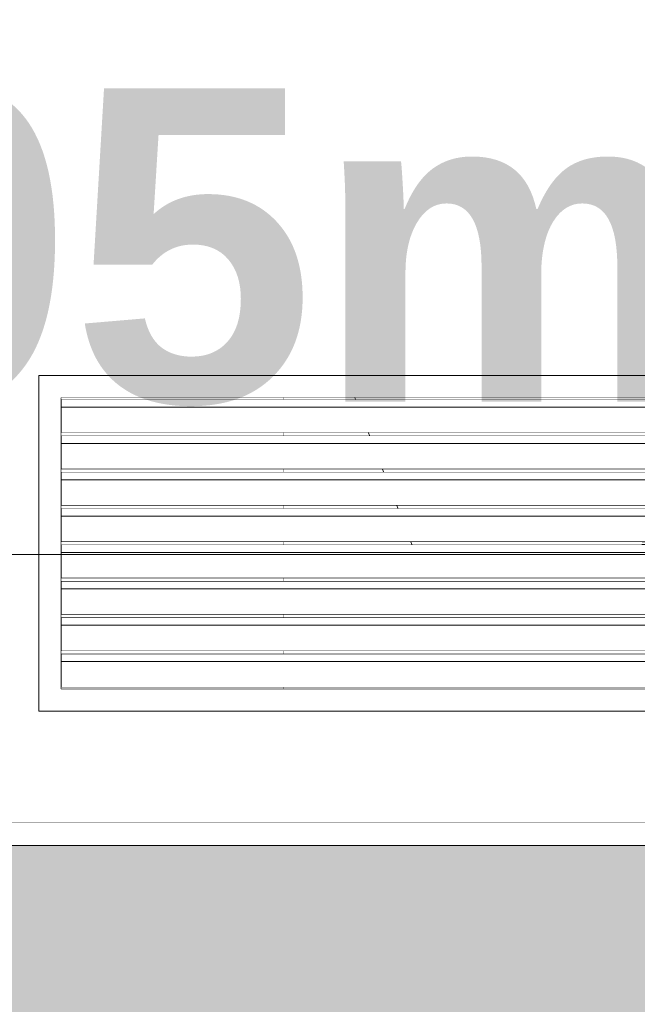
# Model space of a CAD drawing. Header units: millimetres. Extents: x -12989 to 381814, y -50461 to 30884.
# Tile 43 of 111: x 367152 to 367428, y -46032 to -45592. Entities that reach past the tile are written whole.
import ezdxf

# ---------------------------------------------------------------- set-up
doc = ezdxf.new("R2010")
doc.units = ezdxf.units.MM
doc.header["$MEASUREMENT"] = 0
doc.linetypes.add('Wipeout_Contour', pattern=[1000, 0, -1000])
for name, color, linetype in [('04-ŚCIANY DZIAŁOWE', 7, 'Continuous'), ('A__STROPY', 7, 'Continuous'), ('Nowe_04-ŚCIANY DZIAŁOWE', 7, 'Continuous'), ('Nowe_A_WN_WYPOSAZENIE', 7, 'Continuous'), ('Nowe_A_WYM', 7, 'Continuous'), ('Nowe_Drzwi Archicad', 7, 'Continuous')]:
    doc.layers.add(name, color=color, linetype=linetype)
doc.layers.add('A__STROPY_Nr_pióra__170', color=7, linetype='Continuous', lineweight=5, true_color=0x6a6a6a)
for name, color, linetype, lineweight in [('A__STROPY_Nr_pióra__49', 7, 'Continuous', 15), ('Nowe_A_WN_WYPOSAZENIE_Nr_pióra__1', 7, 'Continuous', 13), ('Nowe_A_WYM_Nr_pióra__1', 7, 'Continuous', 13), ('Nowe_A_WYM_Nr_pióra__45', 7, 'Continuous', 15), ('Nowe_A_WYM_Nr_pióra__85', 7, 'Continuous', 13), ('Nowe_Drzwi Archicad_Nr_pióra__3', 7, 'Continuous', 13)]:
    doc.layers.add(name, color=color, linetype=linetype, lineweight=lineweight)
doc.styles.add('STYL_AUTOMATYCZNY_4', font='arial.ttf')
doc.styles.add('STYL_AUTOMATYCZNY_5', font='arial.ttf')
doc.dimstyles.new('STYL_AUTOMATYCZNY__2', dxfattribs={"dimtxt": 139.999998, "dimasz": 57, "dimexe": 0.18, "dimexo": 0.0625, "dimgap": 0, "dimtad": 1, "dimdec": 0, "dimlfac": 0.1, "dimzin": 0, "dimdsep": 46, "dimtxsty": 'STYL_AUTOMATYCZNY_4', "dimblk": 'ARROWHEAD_6', "dimblk1": 'ARROWHEAD_6', "dimblk2": 'ARROWHEAD_6', "dimcen": 0.09, "dimse1": 1, "dimse2": 1, "dimclrd": 7, "dimclre": 7, "dimclrt": 7, "dimadec": 0, "dimazin": 0, "dimtfac": 1, "dimtdec": 4, "dimtmove": 0, "dimatfit": 3, "dimfxl": 0, "dimtolj": 1, "dimtzin": 0, "dimarcsym": 0})

# ---------------------------------------------------------------- blocks, each defined once
blk = doc.blocks.new('ElemPrzekroju_4_1', base_point=(363535.4, -45960.59))
at = {"color": 254, "linetype": 'Wipeout_Contour', "lineweight": 0, "ltscale": 25184793.98738486}
blk.add_wipeout([(365515.4, -43960.59), (365535.4, -43980.59), (365535.4, -44940.59), (365523.94, -44952.06), (365527.48, -44953.52), (365530.4, -44960.59), (365527.48, -44967.66), (365523.94, -44969.13), (365535.4, -44980.59), (365535.4, -45940.59), (365515.4, -45960.59), (365578.89, -45960.59), (365578.89, -43900.59), (366588.89, -43900.59), (366588.89, -45960.59), (366905.4, -45960.59), (366905.4, -43900.59), (367915.4, -43900.59), (367915.4, -45960.59), (369255.25, -45960.59), (369255.25, -43900.59), (370265.25, -43900.59), (370265.25, -45960.59), (370385.25, -45960.59), (370385.25, -44960.59), (370378.18, -44957.66), (370375.25, -44950.59), (370378.18, -44943.52), (370385.25, -44940.59), (370385.25, -42960.59), (370319.9, -42960.59), (370319.9, -42955.59), (370316.9, -42955.59), (370316.9, -42960.59), (369716.9, -42960.59), (369716.9, -42955.59), (369713.9, -42955.59), (369713.9, -42960.59), (369113.9, -42960.59), (369113.9, -42955.59), (369110.9, -42955.59), (369110.9, -42960.59), (368510.9, -42960.59), (368510.9, -42955.59), (368509.4, -42955.59), (368507.9, -42955.59), (368507.9, -42960.59), (367907.9, -42960.59), (367907.9, -42955.59), (367904.9, -42955.59), (367904.9, -42960.59), (367304.9, -42960.59), (367304.9, -42955.59), (367303.4, -42955.59), (367301.9, -42955.59), (367301.9, -42960.59), (366701.9, -42960.59), (366701.9, -42955.59), (366698.9, -42955.59), (366698.9, -42960.59), (366098.9, -42960.59), (366098.9, -42955.59), (366097.4, -42955.59), (366095.9, -42955.59), (366095.9, -42960.59), (365515.4, -42960.59), (365535.4, -42980.59), (365535.4, -43940.59)], dxfattribs=at).dxf.layer = 'Nowe_04-ŚCIANY DZIAŁOWE'
blk = doc.blocks.new('ElemPrzekroju_25_1', base_point=(363535.4, -45960.59))
at = {"layer": 'Nowe_Drzwi Archicad_Nr_pióra__3', "color": 7, "linetype": 'Continuous', "lineweight": 13}
for p, q in [((367660.4, -45750.59), (367160.4, -45750.59)), ((367160.4, -45750.59), (367160.4, -45900.59)), ((367160.4, -45900.59), (367660.4, -45900.59)), ((367860.4, -45950.59), (366960.4, -45950.59))]:
    blk.add_line(p, q, dxfattribs=at)
at = {"color": 254, "linetype": 'Wipeout_Contour', "lineweight": 0, "ltscale": 1480997.801832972}
blk.add_wipeout([(367170.4, -45764.74), (367650.4, -45764.74), (367650.4, -45761.2), (367170.4, -45761.2)], dxfattribs=at).dxf.layer = 'Nowe_Drzwi Archicad'
at = {"color": 254, "linetype": 'Wipeout_Contour', "lineweight": 0, "ltscale": 1481005.837265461}
blk.add_wipeout([(367170.4, -45780.99), (367650.4, -45780.99), (367650.4, -45777.45), (367170.4, -45777.45)], dxfattribs=at).dxf.layer = 'Nowe_Drzwi Archicad'
at = {"color": 254, "linetype": 'Wipeout_Contour', "lineweight": 0, "ltscale": 1481013.875507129}
blk.add_wipeout([(367170.4, -45797.24), (367650.4, -45797.24), (367650.4, -45793.7), (367170.4, -45793.7)], dxfattribs=at).dxf.layer = 'Nowe_Drzwi Archicad'
at = {"color": 254, "linetype": 'Wipeout_Contour', "lineweight": 0, "ltscale": 1481021.91655793}
blk.add_wipeout([(367170.4, -45813.49), (367650.4, -45813.49), (367650.4, -45809.95), (367170.4, -45809.95)], dxfattribs=at).dxf.layer = 'Nowe_Drzwi Archicad'
at = {"color": 254, "linetype": 'Wipeout_Contour', "lineweight": 0, "ltscale": 1481029.960417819}
blk.add_wipeout([(367170.4, -45829.74), (367650.4, -45829.74), (367650.4, -45826.2), (367170.4, -45826.2)], dxfattribs=at).dxf.layer = 'Nowe_Drzwi Archicad'
at = {"color": 254, "linetype": 'Wipeout_Contour', "lineweight": 0, "ltscale": 1481038.00708675}
blk.add_wipeout([(367170.4, -45845.99), (367650.4, -45845.99), (367650.4, -45842.45), (367170.4, -45842.45)], dxfattribs=at).dxf.layer = 'Nowe_Drzwi Archicad'
at = {"color": 254, "linetype": 'Wipeout_Contour', "lineweight": 0, "ltscale": 1481046.056564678}
blk.add_wipeout([(367170.4, -45862.24), (367650.4, -45862.24), (367650.4, -45858.7), (367170.4, -45858.7)], dxfattribs=at).dxf.layer = 'Nowe_Drzwi Archicad'
at = {"color": 254, "linetype": 'Wipeout_Contour', "lineweight": 0, "ltscale": 1481054.108851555}
blk.add_wipeout([(367170.4, -45878.49), (367650.4, -45878.49), (367650.4, -45874.95), (367170.4, -45874.95)], dxfattribs=at).dxf.layer = 'Nowe_Drzwi Archicad'
at = {"layer": 'Nowe_Drzwi Archicad_Nr_pióra__3', "color": 7, "linetype": 'Continuous', "lineweight": 13}
for p, q in [((367650.4, -45760.59), (367170.4, -45760.59)), ((367170.4, -45761.2), (367650.4, -45761.2))]:
    blk.add_line(p, q, dxfattribs=at)
at = {"color": 254, "linetype": 'Wipeout_Contour', "lineweight": 0, "ltscale": 1481001.516739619}
blk.add_wipeout([(367650.4, -45776.23), (367650.4, -45764.74), (367170.4, -45764.74), (367170.4, -45776.23)], dxfattribs=at).dxf.layer = 'Nowe_Drzwi Archicad'
at = {"color": 254, "linetype": 'Wipeout_Contour', "lineweight": 0, "ltscale": 1481009.553470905}
blk.add_wipeout([(367650.4, -45792.48), (367650.4, -45780.99), (367170.4, -45780.99), (367170.4, -45792.48)], dxfattribs=at).dxf.layer = 'Nowe_Drzwi Archicad'
at = {"color": 254, "linetype": 'Wipeout_Contour', "lineweight": 0, "ltscale": 1481017.593011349}
blk.add_wipeout([(367650.4, -45808.73), (367650.4, -45797.24), (367170.4, -45797.24), (367170.4, -45808.73)], dxfattribs=at).dxf.layer = 'Nowe_Drzwi Archicad'
at = {"color": 254, "linetype": 'Wipeout_Contour', "lineweight": 0, "ltscale": 1481025.635360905}
blk.add_wipeout([(367650.4, -45824.98), (367650.4, -45813.49), (367170.4, -45813.49), (367170.4, -45824.98)], dxfattribs=at).dxf.layer = 'Nowe_Drzwi Archicad'
at = {"color": 254, "linetype": 'Wipeout_Contour', "lineweight": 0, "ltscale": 1481033.680519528}
blk.add_wipeout([(367650.4, -45841.23), (367650.4, -45829.74), (367170.4, -45829.74), (367170.4, -45841.23)], dxfattribs=at).dxf.layer = 'Nowe_Drzwi Archicad'
at = {"color": 254, "linetype": 'Wipeout_Contour', "lineweight": 0, "ltscale": 1481041.728487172}
blk.add_wipeout([(367650.4, -45857.48), (367650.4, -45845.99), (367170.4, -45845.99), (367170.4, -45857.48)], dxfattribs=at).dxf.layer = 'Nowe_Drzwi Archicad'
at = {"color": 254, "linetype": 'Wipeout_Contour', "lineweight": 0, "ltscale": 1481049.779263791}
blk.add_wipeout([(367650.4, -45873.73), (367650.4, -45862.24), (367170.4, -45862.24), (367170.4, -45873.73)], dxfattribs=at).dxf.layer = 'Nowe_Drzwi Archicad'
at = {"color": 254, "linetype": 'Wipeout_Contour', "lineweight": 0, "ltscale": 1481057.832849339}
blk.add_wipeout([(367650.4, -45889.98), (367650.4, -45878.49), (367170.4, -45878.49), (367170.4, -45889.98)], dxfattribs=at).dxf.layer = 'Nowe_Drzwi Archicad'
at = {"layer": 'Nowe_Drzwi Archicad_Nr_pióra__3', "color": 7, "linetype": 'Continuous', "lineweight": 13}
for p, q in [((367170.4, -45760.59), (367170.4, -45890.59)), ((367170.4, -45764.74), (367650.4, -45764.74)), ((367650.4, -45776.23), (367170.4, -45776.23)), ((367170.4, -45777.45), (367650.4, -45777.45)), ((367170.4, -45780.99), (367650.4, -45780.99)), ((367650.4, -45792.48), (367170.4, -45792.48)), ((367170.4, -45793.7), (367650.4, -45793.7)), ((367170.4, -45797.24), (367650.4, -45797.24)), ((367650.4, -45808.73), (367170.4, -45808.73)), ((367170.4, -45809.95), (367650.4, -45809.95)), ((367170.4, -45813.49), (367650.4, -45813.49)), ((367650.4, -45824.98), (367170.4, -45824.98)), ((367170.4, -45826.2), (367650.4, -45826.2)), ((367170.4, -45829.74), (367650.4, -45829.74)), ((367650.4, -45841.23), (367170.4, -45841.23)), ((367170.4, -45842.45), (367650.4, -45842.45)), ((367170.4, -45845.99), (367650.4, -45845.99)), ((367650.4, -45857.48), (367170.4, -45857.48)), ((367170.4, -45858.7), (367650.4, -45858.7)), ((367170.4, -45862.24), (367650.4, -45862.24)), ((367650.4, -45873.73), (367170.4, -45873.73)), ((367170.4, -45874.95), (367650.4, -45874.95)), ((367170.4, -45878.49), (367650.4, -45878.49)), ((367650.4, -45889.98), (367170.4, -45889.98)), ((367170.4, -45890.59), (367650.4, -45890.59))]:
    blk.add_line(p, q, dxfattribs=at)
blk = doc.blocks.new('ElemPrzekroju_26_1', base_point=(363535.4, -45960.59))
at = {"layer": 'Nowe_A_WN_WYPOSAZENIE_Nr_pióra__1', "color": 7, "linetype": 'Continuous', "lineweight": 13}
blk.add_line((367160.4, -45960.59), (367160.4, -45950.59), dxfattribs=at)
at = {"color": 254, "linetype": 'Wipeout_Contour', "lineweight": 0, "ltscale": 1480501.044245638}
blk.add_wipeout([(367301.53, -45760.59), (367269.38, -45760.59), (367269.38, -45761.2), (367301.77, -45761.2)], dxfattribs=at).dxf.layer = 'Nowe_A_WN_WYPOSAZENIE'
at = {"color": 254, "linetype": 'Wipeout_Contour', "lineweight": 0, "ltscale": 1480587.499010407}
blk.add_wipeout([(367304.89, -45760.59), (367305.12, -45761.2), (367309.71, -45761.2), (367309.46, -45760.59)], dxfattribs=at).dxf.layer = 'Nowe_A_WN_WYPOSAZENIE'
at = {"color": 254, "linetype": 'Wipeout_Contour', "lineweight": 0, "ltscale": 1480623.392555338}
blk.add_wipeout([(367312.68, -45760.59), (367312.91, -45761.2), (367320, -45761.2), (367319.75, -45760.59)], dxfattribs=at).dxf.layer = 'Nowe_A_WN_WYPOSAZENIE'
at = {"color": 254, "linetype": 'Wipeout_Contour', "lineweight": 0, "ltscale": 1480670.830619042}
blk.add_wipeout([(367324.75, -45760.59), (367324.96, -45761.2), (367331.84, -45761.2), (367331.6, -45760.59)], dxfattribs=at).dxf.layer = 'Nowe_A_WN_WYPOSAZENIE'
at = {"color": 254, "linetype": 'Wipeout_Contour', "lineweight": 0, "ltscale": 1480734.923889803}
blk.add_wipeout([(367349.01, -45760.59), (367339.67, -45760.59), (367339.85, -45761.2), (367349.22, -45761.2)], dxfattribs=at).dxf.layer = 'Nowe_A_WN_WYPOSAZENIE'
at = {"color": 254, "linetype": 'Wipeout_Contour', "lineweight": 0, "ltscale": 1480819.06765763}
blk.add_wipeout([(367360.01, -45760.59), (367360.13, -45761.2), (367371.28, -45761.2), (367371.12, -45760.59)], dxfattribs=at).dxf.layer = 'Nowe_A_WN_WYPOSAZENIE'
at = {"color": 254, "linetype": 'Wipeout_Contour', "lineweight": 0, "ltscale": 1481020.693837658}
blk.add_wipeout([(367410.4, -45760.59), (367410.4, -45761.2), (367422.48, -45761.2), (367422.43, -45760.59)], dxfattribs=at).dxf.layer = 'Nowe_A_WN_WYPOSAZENIE'
at = {"color": 254, "linetype": 'Wipeout_Contour', "lineweight": 0, "ltscale": 1480521.211004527}
blk.add_wipeout([(367269.38, -45777.45), (367308.07, -45777.45), (367307.6, -45776.23), (367269.38, -45776.23)], dxfattribs=at).dxf.layer = 'Nowe_A_WN_WYPOSAZENIE'
at = {"color": 254, "linetype": 'Wipeout_Contour', "lineweight": 0, "ltscale": 1480655.927010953}
blk.add_wipeout([(367326.17, -45776.23), (367318.45, -45776.23), (367318.9, -45777.45), (367326.67, -45777.45)], dxfattribs=at).dxf.layer = 'Nowe_A_WN_WYPOSAZENIE'
at = {"color": 254, "linetype": 'Wipeout_Contour', "lineweight": 0, "ltscale": 1480702.002635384}
blk.add_wipeout([(367337.67, -45776.23), (367330.19, -45776.23), (367330.61, -45777.45), (367338.14, -45777.45)], dxfattribs=at).dxf.layer = 'Nowe_A_WN_WYPOSAZENIE'
at = {"color": 254, "linetype": 'Wipeout_Contour', "lineweight": 0, "ltscale": 1480762.724661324}
blk.add_wipeout([(367344.16, -45776.23), (367344.51, -45777.45), (367354.78, -45777.45), (367354.36, -45776.23)], dxfattribs=at).dxf.layer = 'Nowe_A_WN_WYPOSAZENIE'
at = {"color": 254, "linetype": 'Wipeout_Contour', "lineweight": 0, "ltscale": 1480841.972466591}
blk.add_wipeout([(367363.21, -45776.23), (367363.46, -45777.45), (367375.67, -45777.45), (367375.34, -45776.23)], dxfattribs=at).dxf.layer = 'Nowe_A_WN_WYPOSAZENIE'
at = {"color": 254, "linetype": 'Wipeout_Contour', "lineweight": 0, "ltscale": 1481030.819621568}
blk.add_wipeout([(367423.54, -45776.23), (367410.4, -45776.23), (367410.4, -45777.45), (367423.63, -45777.45)], dxfattribs=at).dxf.layer = 'Nowe_A_WN_WYPOSAZENIE'
at = {"color": 254, "linetype": 'Wipeout_Contour', "lineweight": 0, "ltscale": 1480541.76073897}
blk.add_wipeout([(367313.9, -45792.48), (367269.38, -45792.48), (367269.38, -45793.7), (367314.38, -45793.7)], dxfattribs=at).dxf.layer = 'Nowe_A_WN_WYPOSAZENIE'
at = {"color": 254, "linetype": 'Wipeout_Contour', "lineweight": 0, "ltscale": 1480689.085172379}
blk.add_wipeout([(367332.83, -45792.48), (367324.44, -45792.48), (367324.89, -45793.7), (367333.34, -45793.7)], dxfattribs=at).dxf.layer = 'Nowe_A_WN_WYPOSAZENIE'
at = {"color": 254, "linetype": 'Wipeout_Contour', "lineweight": 0, "ltscale": 1480733.772216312}
blk.add_wipeout([(367335.84, -45792.48), (367336.27, -45793.7), (367344.45, -45793.7), (367343.98, -45792.48)], dxfattribs=at).dxf.layer = 'Nowe_A_WN_WYPOSAZENIE'
at = {"color": 254, "linetype": 'Wipeout_Contour', "lineweight": 0, "ltscale": 1480791.058230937}
blk.add_wipeout([(367359.92, -45792.48), (367348.83, -45792.48), (367349.18, -45793.7), (367360.34, -45793.7)], dxfattribs=at).dxf.layer = 'Nowe_A_WN_WYPOSAZENIE'
at = {"color": 254, "linetype": 'Wipeout_Contour', "lineweight": 0, "ltscale": 1480865.316084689}
blk.add_wipeout([(367366.53, -45792.48), (367366.78, -45793.7), (367380.05, -45793.7), (367379.72, -45792.48)], dxfattribs=at).dxf.layer = 'Nowe_A_WN_WYPOSAZENIE'
at = {"color": 254, "linetype": 'Wipeout_Contour', "lineweight": 0, "ltscale": 1481041.138981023}
blk.add_wipeout([(367424.69, -45792.48), (367410.4, -45792.48), (367410.4, -45793.7), (367424.78, -45793.7)], dxfattribs=at).dxf.layer = 'Nowe_A_WN_WYPOSAZENIE'
at = {"color": 254, "linetype": 'Wipeout_Contour', "lineweight": 0, "ltscale": 1480562.313567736}
blk.add_wipeout([(367269.38, -45808.73), (367269.38, -45809.95), (367320.68, -45809.95), (367320.2, -45808.73)], dxfattribs=at).dxf.layer = 'Nowe_A_WN_WYPOSAZENIE'
at = {"color": 254, "linetype": 'Wipeout_Contour', "lineweight": 0, "ltscale": 1480765.544406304}
blk.add_wipeout([(367341.49, -45808.73), (367341.92, -45809.95), (367350.76, -45809.95), (367350.28, -45808.73)], dxfattribs=at).dxf.layer = 'Nowe_A_WN_WYPOSAZENIE'
at = {"color": 254, "linetype": 'Wipeout_Contour', "lineweight": 0, "ltscale": 1480819.394473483}
blk.add_wipeout([(367365.48, -45808.73), (367353.5, -45808.73), (367353.85, -45809.95), (367365.89, -45809.95)], dxfattribs=at).dxf.layer = 'Nowe_A_WN_WYPOSAZENIE'
at = {"color": 254, "linetype": 'Wipeout_Contour', "lineweight": 0, "ltscale": 1480888.662417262}
blk.add_wipeout([(367369.86, -45808.73), (367370.11, -45809.95), (367384.44, -45809.95), (367384.11, -45808.73)], dxfattribs=at).dxf.layer = 'Nowe_A_WN_WYPOSAZENIE'
at = {"color": 254, "linetype": 'Wipeout_Contour', "lineweight": 0, "ltscale": 1481051.461199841}
blk.add_wipeout([(367425.84, -45808.73), (367410.4, -45808.73), (367410.4, -45809.95), (367425.93, -45809.95)], dxfattribs=at).dxf.layer = 'Nowe_A_WN_WYPOSAZENIE'
at = {"color": 254, "linetype": 'Wipeout_Contour', "lineweight": 0, "ltscale": 1480582.869373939}
blk.add_wipeout([(367269.38, -45824.98), (367269.38, -45826.2), (367326.98, -45826.2), (367326.51, -45824.98)], dxfattribs=at).dxf.layer = 'Nowe_A_WN_WYPOSAZENIE'
at = {"color": 254, "linetype": 'Wipeout_Contour', "lineweight": 0, "ltscale": 1480912.01144505}
blk.add_wipeout([(367388.5, -45824.98), (367373.18, -45824.98), (367373.43, -45826.2), (367388.83, -45826.2)], dxfattribs=at).dxf.layer = 'Nowe_A_WN_WYPOSAZENIE'
at = {"color": 254, "linetype": 'Wipeout_Contour', "lineweight": 0, "ltscale": 1481061.78626624}
blk.add_wipeout([(367410.4, -45826.2), (367427.08, -45826.2), (367426.99, -45824.98), (367410.4, -45824.98)], dxfattribs=at).dxf.layer = 'Nowe_A_WN_WYPOSAZENIE'
at = {"color": 254, "linetype": 'Wipeout_Contour', "lineweight": 0, "ltscale": 1480995.091946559}
blk.add_wipeout([(367269.38, -45841.23), (367269.38, -45842.45), (367530.4, -45842.45), (367530.4, -45841.23)], dxfattribs=at).dxf.layer = 'Nowe_A_WN_WYPOSAZENIE'
at = {"color": 254, "linetype": 'Wipeout_Contour', "lineweight": 0, "ltscale": 1481003.141239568}
blk.add_wipeout([(367530.4, -45857.48), (367269.38, -45857.48), (367269.38, -45858.7), (367530.4, -45858.7)], dxfattribs=at).dxf.layer = 'Nowe_A_WN_WYPOSAZENIE'
at = {"color": 254, "linetype": 'Wipeout_Contour', "lineweight": 0, "ltscale": 1481011.19333758}
blk.add_wipeout([(367269.38, -45874.95), (367530.4, -45874.95), (367530.4, -45873.73), (367269.38, -45873.73)], dxfattribs=at).dxf.layer = 'Nowe_A_WN_WYPOSAZENIE'
at = {"color": 254, "linetype": 'Wipeout_Contour', "lineweight": 0, "ltscale": 1481019.096544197}
blk.add_wipeout([(367269.38, -45889.98), (367269.38, -45890.59), (367530.4, -45890.59), (367530.4, -45889.98)], dxfattribs=at).dxf.layer = 'Nowe_A_WN_WYPOSAZENIE'
at = {"layer": 'Nowe_A_WN_WYPOSAZENIE_Nr_pióra__1', "color": 7, "linetype": 'Continuous', "lineweight": 13}
for p, q in [((367269.38, -45761.2), (367269.38, -45760.59)), ((367269.38, -45777.45), (367269.38, -45776.23)), ((367269.38, -45793.7), (367269.38, -45792.48)), ((367269.38, -45809.95), (367269.38, -45808.73)), ((367269.38, -45826.2), (367269.38, -45824.98)), ((367269.38, -45842.45), (367269.38, -45841.23)), ((367269.38, -45858.7), (367269.38, -45857.48)), ((367269.38, -45874.95), (367269.38, -45873.73)), ((367269.38, -45890.59), (367269.38, -45889.98))]:
    blk.add_line(p, q, dxfattribs=at)
at = {"color": 254, "linetype": 'Wipeout_Contour', "lineweight": 0, "ltscale": 1480569.005982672}
blk.add_wipeout([(367301.53, -45760.59), (367301.77, -45761.2), (367303.74, -45761.2), (367303.5, -45760.59)], dxfattribs=at).dxf.layer = 'Nowe_A_WN_WYPOSAZENIE'
at = {"color": 254, "linetype": 'Wipeout_Contour', "lineweight": 0, "ltscale": 1480602.944629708}
blk.add_wipeout([(367312.68, -45760.59), (367309.46, -45760.59), (367309.71, -45761.2), (367312.91, -45761.2)], dxfattribs=at).dxf.layer = 'Nowe_A_WN_WYPOSAZENIE'
at = {"color": 254, "linetype": 'Wipeout_Contour', "lineweight": 0, "ltscale": 1480647.319977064}
blk.add_wipeout([(367319.75, -45760.59), (367320, -45761.2), (367324.96, -45761.2), (367324.75, -45760.59)], dxfattribs=at).dxf.layer = 'Nowe_A_WN_WYPOSAZENIE'
at = {"color": 254, "linetype": 'Wipeout_Contour', "lineweight": 0, "ltscale": 1480700.394244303}
blk.add_wipeout([(367339.67, -45760.59), (367331.6, -45760.59), (367331.84, -45761.2), (367339.85, -45761.2)], dxfattribs=at).dxf.layer = 'Nowe_A_WN_WYPOSAZENIE'
at = {"color": 254, "linetype": 'Wipeout_Contour', "lineweight": 0, "ltscale": 1480775.223061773}
blk.add_wipeout([(367360.01, -45760.59), (367349.01, -45760.59), (367349.22, -45761.2), (367360.13, -45761.2)], dxfattribs=at).dxf.layer = 'Nowe_A_WN_WYPOSAZENIE'
at = {"color": 254, "linetype": 'Wipeout_Contour', "lineweight": 0, "ltscale": 1480867.016778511}
blk.add_wipeout([(367371.12, -45760.59), (367371.28, -45761.2), (367384.27, -45761.2), (367384.2, -45760.59)], dxfattribs=at).dxf.layer = 'Nowe_A_WN_WYPOSAZENIE'
at = {"color": 254, "linetype": 'Wipeout_Contour', "lineweight": 0, "ltscale": 1481072.629043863}
blk.add_wipeout([(367422.43, -45760.59), (367422.48, -45761.2), (367436.54, -45761.2), (367436.61, -45760.59)], dxfattribs=at).dxf.layer = 'Nowe_A_WN_WYPOSAZENIE'
at = {"color": 254, "linetype": 'Wipeout_Contour', "lineweight": 0, "ltscale": 1480620.420286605}
blk.add_wipeout([(367310.87, -45776.23), (367311.33, -45777.45), (367316.35, -45777.45), (367315.85, -45776.23)], dxfattribs=at).dxf.layer = 'Nowe_A_WN_WYPOSAZENIE'
at = {"color": 254, "linetype": 'Wipeout_Contour', "lineweight": 0, "ltscale": 1480679.18124032}
blk.add_wipeout([(367326.17, -45776.23), (367326.67, -45777.45), (367330.61, -45777.45), (367330.19, -45776.23)], dxfattribs=at).dxf.layer = 'Nowe_A_WN_WYPOSAZENIE'
at = {"color": 254, "linetype": 'Wipeout_Contour', "lineweight": 0, "ltscale": 1480729.636006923}
blk.add_wipeout([(367344.16, -45776.23), (367337.67, -45776.23), (367338.14, -45777.45), (367344.51, -45777.45)], dxfattribs=at).dxf.layer = 'Nowe_A_WN_WYPOSAZENIE'
at = {"color": 254, "linetype": 'Wipeout_Contour', "lineweight": 0, "ltscale": 1480800.397251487}
blk.add_wipeout([(367354.36, -45776.23), (367354.78, -45777.45), (367363.46, -45777.45), (367363.21, -45776.23)], dxfattribs=at).dxf.layer = 'Nowe_A_WN_WYPOSAZENIE'
at = {"color": 254, "linetype": 'Wipeout_Contour', "lineweight": 0, "ltscale": 1480886.798959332}
blk.add_wipeout([(367385.87, -45776.23), (367375.34, -45776.23), (367375.67, -45777.45), (367386, -45777.45)], dxfattribs=at).dxf.layer = 'Nowe_A_WN_WYPOSAZENIE'
at = {"color": 254, "linetype": 'Wipeout_Contour', "lineweight": 0, "ltscale": 1481079.387576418}
blk.add_wipeout([(367434.94, -45776.23), (367423.54, -45776.23), (367423.63, -45777.45), (367434.81, -45777.45)], dxfattribs=at).dxf.layer = 'Nowe_A_WN_WYPOSAZENIE'
at = {"color": 254, "linetype": 'Wipeout_Contour', "lineweight": 0, "ltscale": 1480653.972824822}
blk.add_wipeout([(367322.5, -45792.48), (367317.08, -45792.48), (367317.54, -45793.7), (367323, -45793.7)], dxfattribs=at).dxf.layer = 'Nowe_A_WN_WYPOSAZENIE'
at = {"color": 254, "linetype": 'Wipeout_Contour', "lineweight": 0, "ltscale": 1480711.661438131}
blk.add_wipeout([(367335.84, -45792.48), (367332.83, -45792.48), (367333.34, -45793.7), (367336.27, -45793.7)], dxfattribs=at).dxf.layer = 'Nowe_A_WN_WYPOSAZENIE'
at = {"color": 254, "linetype": 'Wipeout_Contour', "lineweight": 0, "ltscale": 1480759.446559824}
blk.add_wipeout([(367343.98, -45792.48), (367344.45, -45793.7), (367349.18, -45793.7), (367348.83, -45792.48)], dxfattribs=at).dxf.layer = 'Nowe_A_WN_WYPOSAZENIE'
at = {"color": 254, "linetype": 'Wipeout_Contour', "lineweight": 0, "ltscale": 1480826.062296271}
blk.add_wipeout([(367366.53, -45792.48), (367359.92, -45792.48), (367360.34, -45793.7), (367366.78, -45793.7)], dxfattribs=at).dxf.layer = 'Nowe_A_WN_WYPOSAZENIE'
at = {"color": 254, "linetype": 'Wipeout_Contour', "lineweight": 0, "ltscale": 1480906.968527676}
blk.add_wipeout([(367387.59, -45792.48), (367379.72, -45792.48), (367380.05, -45793.7), (367387.72, -45793.7)], dxfattribs=at).dxf.layer = 'Nowe_A_WN_WYPOSAZENIE'
at = {"color": 254, "linetype": 'Wipeout_Contour', "lineweight": 0, "ltscale": 1481086.27758087}
blk.add_wipeout([(367424.69, -45792.48), (367424.78, -45793.7), (367433.08, -45793.7), (367433.21, -45792.48)], dxfattribs=at).dxf.layer = 'Nowe_A_WN_WYPOSAZENIE'
at = {"color": 254, "linetype": 'Wipeout_Contour', "lineweight": 0, "ltscale": 1480722.245950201}
blk.add_wipeout([(367330.43, -45808.73), (367330.88, -45809.95), (367340, -45809.95), (367339.5, -45808.73)], dxfattribs=at).dxf.layer = 'Nowe_A_WN_WYPOSAZENIE'
at = {"color": 254, "linetype": 'Wipeout_Contour', "lineweight": 0, "ltscale": 1480789.254517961}
blk.add_wipeout([(367350.28, -45808.73), (367350.76, -45809.95), (367353.85, -45809.95), (367353.5, -45808.73)], dxfattribs=at).dxf.layer = 'Nowe_A_WN_WYPOSAZENIE'
at = {"color": 254, "linetype": 'Wipeout_Contour', "lineweight": 0, "ltscale": 1480851.72418466}
blk.add_wipeout([(367365.48, -45808.73), (367365.89, -45809.95), (367370.11, -45809.95), (367369.86, -45808.73)], dxfattribs=at).dxf.layer = 'Nowe_A_WN_WYPOSAZENIE'
at = {"color": 254, "linetype": 'Wipeout_Contour', "lineweight": 0, "ltscale": 1480927.134624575}
blk.add_wipeout([(367389.32, -45808.73), (367384.11, -45808.73), (367384.44, -45809.95), (367389.45, -45809.95)], dxfattribs=at).dxf.layer = 'Nowe_A_WN_WYPOSAZENIE'
at = {"color": 254, "linetype": 'Wipeout_Contour', "lineweight": 0, "ltscale": 1481093.1717245}
blk.add_wipeout([(367425.84, -45808.73), (367425.93, -45809.95), (367431.35, -45809.95), (367431.48, -45808.73)], dxfattribs=at).dxf.layer = 'Nowe_A_WN_WYPOSAZENIE'
at = {"color": 254, "linetype": 'Wipeout_Contour', "lineweight": 0, "ltscale": 1480847.733357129}
blk.add_wipeout([(367371.04, -45824.98), (367358.16, -45824.98), (367358.51, -45826.2), (367371.45, -45826.2)], dxfattribs=at).dxf.layer = 'Nowe_A_WN_WYPOSAZENIE'
at = {"color": 254, "linetype": 'Wipeout_Contour', "lineweight": 0, "ltscale": 1480947.278929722}
blk.add_wipeout([(367388.5, -45824.98), (367388.83, -45826.2), (367391.18, -45826.2), (367391.05, -45824.98)], dxfattribs=at).dxf.layer = 'Nowe_A_WN_WYPOSAZENIE'
at = {"color": 254, "linetype": 'Wipeout_Contour', "lineweight": 0, "ltscale": 1481100.074067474}
blk.add_wipeout([(367429.76, -45824.98), (367426.99, -45824.98), (367427.08, -45826.2), (367429.63, -45826.2)], dxfattribs=at).dxf.layer = 'Nowe_A_WN_WYPOSAZENIE'
at = {"color": 254, "linetype": 'Wipeout_Contour', "lineweight": 0, "ltscale": 1480575.661400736}
blk.add_wipeout([(367303.5, -45760.59), (367303.74, -45761.2), (367305.12, -45761.2), (367304.89, -45760.59)], dxfattribs=at).dxf.layer = 'Nowe_A_WN_WYPOSAZENIE'
at = {"color": 254, "linetype": 'Wipeout_Contour', "lineweight": 0, "ltscale": 1480916.819328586}
blk.add_wipeout([(367384.2, -45760.59), (367384.27, -45761.2), (367396.34, -45761.2), (367396.23, -45760.59)], dxfattribs=at).dxf.layer = 'Nowe_A_WN_WYPOSAZENIE'
at = {"color": 254, "linetype": 'Wipeout_Contour', "lineweight": 0, "ltscale": 1480601.811530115}
blk.add_wipeout([(367309.75, -45776.23), (367307.6, -45776.23), (367308.07, -45777.45), (367310.24, -45777.45)], dxfattribs=at).dxf.layer = 'Nowe_A_WN_WYPOSAZENIE'
at = {"color": 254, "linetype": 'Wipeout_Contour', "lineweight": 0, "ltscale": 1480635.42773684}
blk.add_wipeout([(367315.85, -45776.23), (367316.35, -45777.45), (367318.9, -45777.45), (367318.45, -45776.23)], dxfattribs=at).dxf.layer = 'Nowe_A_WN_WYPOSAZENIE'
at = {"color": 254, "linetype": 'Wipeout_Contour', "lineweight": 0, "ltscale": 1480933.678222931}
blk.add_wipeout([(367385.87, -45776.23), (367386, -45777.45), (367399.22, -45777.45), (367399, -45776.23)], dxfattribs=at).dxf.layer = 'Nowe_A_WN_WYPOSAZENIE'
at = {"color": 254, "linetype": 'Wipeout_Contour', "lineweight": 0, "ltscale": 1480635.24662922}
blk.add_wipeout([(367313.9, -45792.48), (367314.38, -45793.7), (367316.73, -45793.7), (367316.24, -45792.48)], dxfattribs=at).dxf.layer = 'Nowe_A_WN_WYPOSAZENIE'
at = {"color": 254, "linetype": 'Wipeout_Contour', "lineweight": 0, "ltscale": 1480668.541504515}
blk.add_wipeout([(367322.5, -45792.48), (367323, -45793.7), (367324.89, -45793.7), (367324.44, -45792.48)], dxfattribs=at).dxf.layer = 'Nowe_A_WN_WYPOSAZENIE'
at = {"color": 254, "linetype": 'Wipeout_Contour', "lineweight": 0, "ltscale": 1480950.859882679}
blk.add_wipeout([(367401.88, -45792.48), (367387.59, -45792.48), (367387.72, -45793.7), (367402.1, -45793.7)], dxfattribs=at).dxf.layer = 'Nowe_A_WN_WYPOSAZENIE'
at = {"color": 254, "linetype": 'Wipeout_Contour', "lineweight": 0, "ltscale": 1480687.527957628}
blk.add_wipeout([(367323.29, -45808.73), (367323.75, -45809.95), (367329.64, -45809.95), (367329.14, -45808.73)], dxfattribs=at).dxf.layer = 'Nowe_A_WN_WYPOSAZENIE'
at = {"color": 254, "linetype": 'Wipeout_Contour', "lineweight": 0, "ltscale": 1480744.139924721}
blk.add_wipeout([(367339.5, -45808.73), (367340, -45809.95), (367341.92, -45809.95), (367341.49, -45808.73)], dxfattribs=at).dxf.layer = 'Nowe_A_WN_WYPOSAZENIE'
at = {"color": 254, "linetype": 'Wipeout_Contour', "lineweight": 0, "ltscale": 1480968.044328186}
blk.add_wipeout([(367389.32, -45808.73), (367389.45, -45809.95), (367404.98, -45809.95), (367404.76, -45808.73)], dxfattribs=at).dxf.layer = 'Nowe_A_WN_WYPOSAZENIE'
at = {"color": 254, "linetype": 'Wipeout_Contour', "lineweight": 0, "ltscale": 1480797.319208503}
blk.add_wipeout([(367356.59, -45824.98), (367347.14, -45824.98), (367347.57, -45826.2), (367357.06, -45826.2)], dxfattribs=at).dxf.layer = 'Nowe_A_WN_WYPOSAZENIE'
at = {"color": 254, "linetype": 'Wipeout_Contour', "lineweight": 0, "ltscale": 1480877.366819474}
blk.add_wipeout([(367371.04, -45824.98), (367371.45, -45826.2), (367373.43, -45826.2), (367373.18, -45824.98)], dxfattribs=at).dxf.layer = 'Nowe_A_WN_WYPOSAZENIE'
at = {"color": 254, "linetype": 'Wipeout_Contour', "lineweight": 0, "ltscale": 1480985.231545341}
blk.add_wipeout([(367391.05, -45824.98), (367391.18, -45826.2), (367407.86, -45826.2), (367407.64, -45824.98)], dxfattribs=at).dxf.layer = 'Nowe_A_WN_WYPOSAZENIE'
at = {"layer": 'Nowe_A_WN_WYPOSAZENIE_Nr_pióra__1', "color": 7, "linetype": 'Continuous', "lineweight": 13}
blk.add_line((367301.77, -45761.2), (367301.53, -45760.59), dxfattribs=at)
at = {"color": 254, "linetype": 'Wipeout_Contour', "lineweight": 0, "ltscale": 1480968.745423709}
blk.add_wipeout([(367396.23, -45760.59), (367396.34, -45761.2), (367410.4, -45761.2), (367410.4, -45760.59)], dxfattribs=at).dxf.layer = 'Nowe_A_WN_WYPOSAZENIE'
at = {"color": 254, "linetype": 'Wipeout_Contour', "lineweight": 0, "ltscale": 1480608.273985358}
blk.add_wipeout([(367309.75, -45776.23), (367310.24, -45777.45), (367311.33, -45777.45), (367310.87, -45776.23)], dxfattribs=at).dxf.layer = 'Nowe_A_WN_WYPOSAZENIE'
at = {"color": 254, "linetype": 'Wipeout_Contour', "lineweight": 0, "ltscale": 1480982.223569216}
blk.add_wipeout([(367410.4, -45776.23), (367399, -45776.23), (367399.22, -45777.45), (367410.4, -45777.45)], dxfattribs=at).dxf.layer = 'Nowe_A_WN_WYPOSAZENIE'
at = {"color": 254, "linetype": 'Wipeout_Contour', "lineweight": 0, "ltscale": 1480641.519044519}
blk.add_wipeout([(367316.24, -45792.48), (367316.73, -45793.7), (367317.54, -45793.7), (367317.08, -45792.48)], dxfattribs=at).dxf.layer = 'Nowe_A_WN_WYPOSAZENIE'
at = {"color": 254, "linetype": 'Wipeout_Contour', "lineweight": 0, "ltscale": 1480995.968230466}
blk.add_wipeout([(367401.88, -45792.48), (367402.1, -45793.7), (367410.4, -45793.7), (367410.4, -45792.48)], dxfattribs=at).dxf.layer = 'Nowe_A_WN_WYPOSAZENIE'
at = {"color": 254, "linetype": 'Wipeout_Contour', "lineweight": 0, "ltscale": 1480668.684304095}
blk.add_wipeout([(367320.2, -45808.73), (367320.68, -45809.95), (367323.22, -45809.95), (367322.73, -45808.73)], dxfattribs=at).dxf.layer = 'Nowe_A_WN_WYPOSAZENIE'
at = {"color": 254, "linetype": 'Wipeout_Contour', "lineweight": 0, "ltscale": 1480701.654493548}
blk.add_wipeout([(367330.43, -45808.73), (367329.14, -45808.73), (367329.64, -45809.95), (367330.88, -45809.95)], dxfattribs=at).dxf.layer = 'Nowe_A_WN_WYPOSAZENIE'
at = {"color": 254, "linetype": 'Wipeout_Contour', "lineweight": 0, "ltscale": 1481009.709134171}
blk.add_wipeout([(367404.76, -45808.73), (367404.98, -45809.95), (367410.4, -45809.95), (367410.4, -45808.73)], dxfattribs=at).dxf.layer = 'Nowe_A_WN_WYPOSAZENIE'
at = {"color": 254, "linetype": 'Wipeout_Contour', "lineweight": 0, "ltscale": 1480755.409318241}
blk.add_wipeout([(367346.17, -45824.98), (367336.42, -45824.98), (367336.87, -45826.2), (367346.67, -45826.2)], dxfattribs=at).dxf.layer = 'Nowe_A_WN_WYPOSAZENIE'
at = {"color": 254, "linetype": 'Wipeout_Contour', "lineweight": 0, "ltscale": 1480819.046611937}
blk.add_wipeout([(367356.59, -45824.98), (367357.06, -45826.2), (367358.51, -45826.2), (367358.16, -45824.98)], dxfattribs=at).dxf.layer = 'Nowe_A_WN_WYPOSAZENIE'
at = {"color": 254, "linetype": 'Wipeout_Contour', "lineweight": 0, "ltscale": 1481023.425974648}
blk.add_wipeout([(367407.64, -45824.98), (367407.86, -45826.2), (367410.4, -45826.2), (367410.4, -45824.98)], dxfattribs=at).dxf.layer = 'Nowe_A_WN_WYPOSAZENIE'
at = {"layer": 'Nowe_A_WN_WYPOSAZENIE_Nr_pióra__1', "color": 7, "linetype": 'Continuous', "lineweight": 13}
for p, q in [((367308.07, -45777.45), (367307.6, -45776.23)), ((367314.38, -45793.7), (367313.9, -45792.48))]:
    blk.add_line(p, q, dxfattribs=at)
at = {"color": 254, "linetype": 'Wipeout_Contour', "lineweight": 0, "ltscale": 1480674.765017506}
blk.add_wipeout([(367322.73, -45808.73), (367323.22, -45809.95), (367323.75, -45809.95), (367323.29, -45808.73)], dxfattribs=at).dxf.layer = 'Nowe_A_WN_WYPOSAZENIE'
at = {"color": 254, "linetype": 'Wipeout_Contour', "lineweight": 0, "ltscale": 1480721.08569701}
blk.add_wipeout([(367329.49, -45824.98), (367329.96, -45826.2), (367336.29, -45826.2), (367335.79, -45824.98)], dxfattribs=at).dxf.layer = 'Nowe_A_WN_WYPOSAZENIE'
at = {"color": 254, "linetype": 'Wipeout_Contour', "lineweight": 0, "ltscale": 1480776.607516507}
blk.add_wipeout([(367346.17, -45824.98), (367346.67, -45826.2), (367347.57, -45826.2), (367347.14, -45824.98)], dxfattribs=at).dxf.layer = 'Nowe_A_WN_WYPOSAZENIE'
at = {"layer": 'Nowe_A_WN_WYPOSAZENIE_Nr_pióra__1', "color": 7, "linetype": 'Continuous', "lineweight": 13}
blk.add_line((367320.68, -45809.95), (367320.2, -45808.73), dxfattribs=at)
at = {"color": 254, "linetype": 'Wipeout_Contour', "lineweight": 0, "ltscale": 1480702.124579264}
blk.add_wipeout([(367326.51, -45824.98), (367326.98, -45826.2), (367329.71, -45826.2), (367329.22, -45824.98)], dxfattribs=at).dxf.layer = 'Nowe_A_WN_WYPOSAZENIE'
at = {"color": 254, "linetype": 'Wipeout_Contour', "lineweight": 0, "ltscale": 1480734.760671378}
blk.add_wipeout([(367336.42, -45824.98), (367335.79, -45824.98), (367336.29, -45826.2), (367336.87, -45826.2)], dxfattribs=at).dxf.layer = 'Nowe_A_WN_WYPOSAZENIE'
at = {"layer": 'Nowe_A_WN_WYPOSAZENIE_Nr_pióra__1', "color": 7, "linetype": 'Continuous', "lineweight": 13}
blk.add_line((367326.98, -45826.2), (367326.51, -45824.98), dxfattribs=at)
at = {"color": 254, "linetype": 'Wipeout_Contour', "lineweight": 0, "ltscale": 1480708.010138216}
blk.add_wipeout([(367329.49, -45824.98), (367329.22, -45824.98), (367329.71, -45826.2), (367329.96, -45826.2)], dxfattribs=at).dxf.layer = 'Nowe_A_WN_WYPOSAZENIE'
blk = doc.blocks.new('ElemPrzekroju_30_1', base_point=(363535.4, -45960.59))
at = {"color": 254, "linetype": 'Wipeout_Contour', "lineweight": 0, "ltscale": 1480240.561075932}
blk.add_wipeout([(367170.4, -45760.59), (367170.4, -45761.2), (367269.38, -45761.2), (367269.38, -45760.59)], dxfattribs=at).dxf.layer = '04-ŚCIANY DZIAŁOWE'
at = {"color": 254, "linetype": 'Wipeout_Contour', "lineweight": 0, "ltscale": 1480248.448844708}
blk.add_wipeout([(367269.38, -45776.23), (367170.4, -45776.23), (367170.4, -45777.45), (367269.38, -45777.45)], dxfattribs=at).dxf.layer = '04-ŚCIANY DZIAŁOWE'
at = {"color": 254, "linetype": 'Wipeout_Contour', "lineweight": 0, "ltscale": 1480256.490779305}
blk.add_wipeout([(367170.4, -45792.48), (367170.4, -45793.7), (367269.38, -45793.7), (367269.38, -45792.48)], dxfattribs=at).dxf.layer = '04-ŚCIANY DZIAŁOWE'
at = {"color": 254, "linetype": 'Wipeout_Contour', "lineweight": 0, "ltscale": 1480264.535524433}
blk.add_wipeout([(367170.4, -45808.73), (367170.4, -45809.95), (367269.38, -45809.95), (367269.38, -45808.73)], dxfattribs=at).dxf.layer = '04-ŚCIANY DZIAŁOWE'
at = {"color": 254, "linetype": 'Wipeout_Contour', "lineweight": 0, "ltscale": 1480272.583077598}
blk.add_wipeout([(367170.4, -45824.98), (367170.4, -45826.2), (367269.38, -45826.2), (367269.38, -45824.98)], dxfattribs=at).dxf.layer = '04-ŚCIANY DZIAŁOWE'
at = {"color": 254, "linetype": 'Wipeout_Contour', "lineweight": 0, "ltscale": 1480280.633443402}
blk.add_wipeout([(367170.4, -45841.23), (367170.4, -45842.45), (367269.38, -45842.45), (367269.38, -45841.23)], dxfattribs=at).dxf.layer = '04-ŚCIANY DZIAŁOWE'
at = {"color": 254, "linetype": 'Wipeout_Contour', "lineweight": 0, "ltscale": 1480288.686620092}
blk.add_wipeout([(367269.38, -45857.48), (367170.4, -45857.48), (367170.4, -45858.7), (367269.38, -45858.7)], dxfattribs=at).dxf.layer = '04-ŚCIANY DZIAŁOWE'
at = {"color": 254, "linetype": 'Wipeout_Contour', "lineweight": 0, "ltscale": 1480296.74260394}
blk.add_wipeout([(367269.38, -45873.73), (367170.4, -45873.73), (367170.4, -45874.95), (367269.38, -45874.95)], dxfattribs=at).dxf.layer = '04-ŚCIANY DZIAŁOWE'
at = {"color": 254, "linetype": 'Wipeout_Contour', "lineweight": 0, "ltscale": 1480304.649624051}
blk.add_wipeout([(367269.38, -45889.98), (367170.4, -45889.98), (367170.4, -45890.59), (367269.38, -45890.59)], dxfattribs=at).dxf.layer = '04-ŚCIANY DZIAŁOWE'
at = {"color": 254, "linetype": 'Wipeout_Contour', "lineweight": 0, "ltscale": 1480755.866911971}
blk.add_wipeout([(366960.4, -45960.59), (367690.4, -45960.59), (367690.4, -45950.59), (366960.4, -45950.59)], dxfattribs=at).dxf.layer = '04-ŚCIANY DZIAŁOWE'
blk = doc.blocks.new('ElemPrzekroju_87_1', base_point=(363535.4, -45960.59))
at = {"color": 254, "linetype": 'Wipeout_Contour', "lineweight": 0, "ltscale": 1495550.477204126}
blk.add_wipeout([(363818.5, -46160.59), (378258.5, -46160.59), (378258.5, -45960.59), (363818.5, -45960.59)], dxfattribs=at).dxf.layer = 'A__STROPY'
at = {"layer": 'A__STROPY_Nr_pióra__170', "linetype": 'Continuous', "lineweight": 5, "true_color": 0x6a6a6a}
h = blk.add_hatch(dxfattribs=at)
h.set_pattern_fill('Beton_0001', color=251, style=0, pattern_type=2)
h.set_pattern_definition([(45, (363535.4, -45960.59), (-63.6396, 63.6396), [67.5, -22.5]), (45, (363535.4, -45896.95), (-63.6396, 63.6396), [67.5, -22.5])])
h.paths.add_polyline_path([(363818.5, -46160.59), (378258.5, -46160.59), (378258.5, -45960.59), (363818.5, -45960.59)])
at = {"layer": 'A__STROPY_Nr_pióra__49', "color": 7, "linetype": 'Continuous', "lineweight": 15, "flags": 128}
blk.add_lwpolyline([(377800.05, -45960.59), (365465.4, -45960.59), (365425.4, -45960.59), (363818.5, -45960.59)], dxfattribs=at)
blk = doc.blocks.new('*D198', base_point=(363535.4, -45960.59))
at = {"layer": 'Nowe_A_WYM_Nr_pióra__45', "color": 7, "linetype": 'Continuous', "lineweight": 15}
for p, q in [((362283.29, -37900.67), (362223.29, -37840.67)), ((362223.29, -45950.59), (362283.29, -46010.59))]:
    blk.add_line(p, q, dxfattribs=at)
at = {"layer": 'Nowe_A_WYM_Nr_pióra__85', "color": 7, "linetype": 'Continuous', "lineweight": 13}
for p, q in [((362253.29, -37870.67), (362253.29, -37825.67)), ((362309.54, -37870.67), (362197.04, -37870.67)), ((362253.29, -45980.59), (362253.29, -37870.67)), ((362309.54, -45980.59), (362197.04, -45980.59)), ((362253.29, -46025.59), (362253.29, -45980.59))]:
    blk.add_line(p, q, dxfattribs=at)
at = {"layer": 'Nowe_A_WYM_Nr_pióra__1', "color": 7, "lineweight": 13, "insert": (362225.29, -42078.68), "char_height": 140, "attachment_point": 7, "rotation": 90, "style": 'STYL_AUTOMATYCZNY_4'}
blk.add_mtext('\\A1;{\\pql;\\fArial|b0|i0|c238|p0;\\W1.000000;811}', dxfattribs=at)
blk = doc.blocks.new('ARROWHEAD_6')
at = {"color": 0, "linetype": 'Continuous', "lineweight": 0}
for p, q in [((-0.5, -0.5), (0.5, 0.5)), ((0, 0), (-1, 0))]:
    blk.add_line(p, q, dxfattribs=at)
blk = doc.blocks.new('Wymiary_10_1', base_point=(365904.18, -45960.59))
at = {"layer": 'Nowe_A_WYM_Nr_pióra__45', "color": 7, "linetype": 'Continuous', "lineweight": 15}
blk.add_line((365904.18, -45830.59), (367889.1, -45830.59), dxfattribs=at)
at = {"layer": 'Nowe_A_WYM_Nr_pióra__1', "color": 7, "lineweight": 13, "insert": (365969.18, -45804.59), "char_height": 140, "attachment_point": 7, "style": 'STYL_AUTOMATYCZNY_5'}
blk.add_mtext('\\A1;{\\pql;\\fArial|b1|i0|c238|p0;\\W1.000000;±0,00=+259,95m npm}', dxfattribs=at)

msp = doc.modelspace()

# ---------------------------------------------------------------- block references
at = {"layer": 'Nowe_04-ŚCIANY DZIAŁOWE', "lineweight": 0}
msp.add_blockref('ElemPrzekroju_4_1', (363535.4, -45960.59), dxfattribs=at)

# ---------------------------------------------------------------- next in the draw order: block references
at = {"layer": 'Nowe_Drzwi Archicad', "lineweight": 0}
msp.add_blockref('ElemPrzekroju_25_1', (363535.4, -45960.59), dxfattribs=at)

# ---------------------------------------------------------------- next in the draw order: block references
at = {"layer": 'Nowe_A_WN_WYPOSAZENIE', "lineweight": 0}
msp.add_blockref('ElemPrzekroju_26_1', (363535.4, -45960.59), dxfattribs=at)

# ---------------------------------------------------------------- next in the draw order: block references
at = {"layer": '04-ŚCIANY DZIAŁOWE', "lineweight": 0}
msp.add_blockref('ElemPrzekroju_30_1', (363535.4, -45960.59), dxfattribs=at)

# ---------------------------------------------------------------- next in the draw order: block references
at = {"layer": 'A__STROPY', "lineweight": 0}
msp.add_blockref('ElemPrzekroju_87_1', (363535.4, -45960.59), dxfattribs=at)

# ---------------------------------------------------------------- next in the draw order: block references
at = {"layer": 'Nowe_A_WYM', "color": 7, "linetype": 'Continuous', "lineweight": 13}
msp.add_blockref('Wymiary_10_1', (365904.18, -45960.59), dxfattribs=at)

# ---------------------------------------------------------------- next in the draw order: dimensions: what is measured, and where the dimension line sits
dim = msp.add_linear_dim(base=(362253.29, -37870.67), p1=(363585.4, -45980.59), p2=(371035.4, -37870.67), angle=90, dimstyle='STYL_AUTOMATYCZNY__2', dxfattribs=at)
dim.commit()
dim.dimension.update_dxf_attribs({"geometry": '*D198', "text_midpoint": (362155.29, -41918.86), "dimtype": 160, "text_rotation": 90})

doc.saveas('drawing.dxf')
